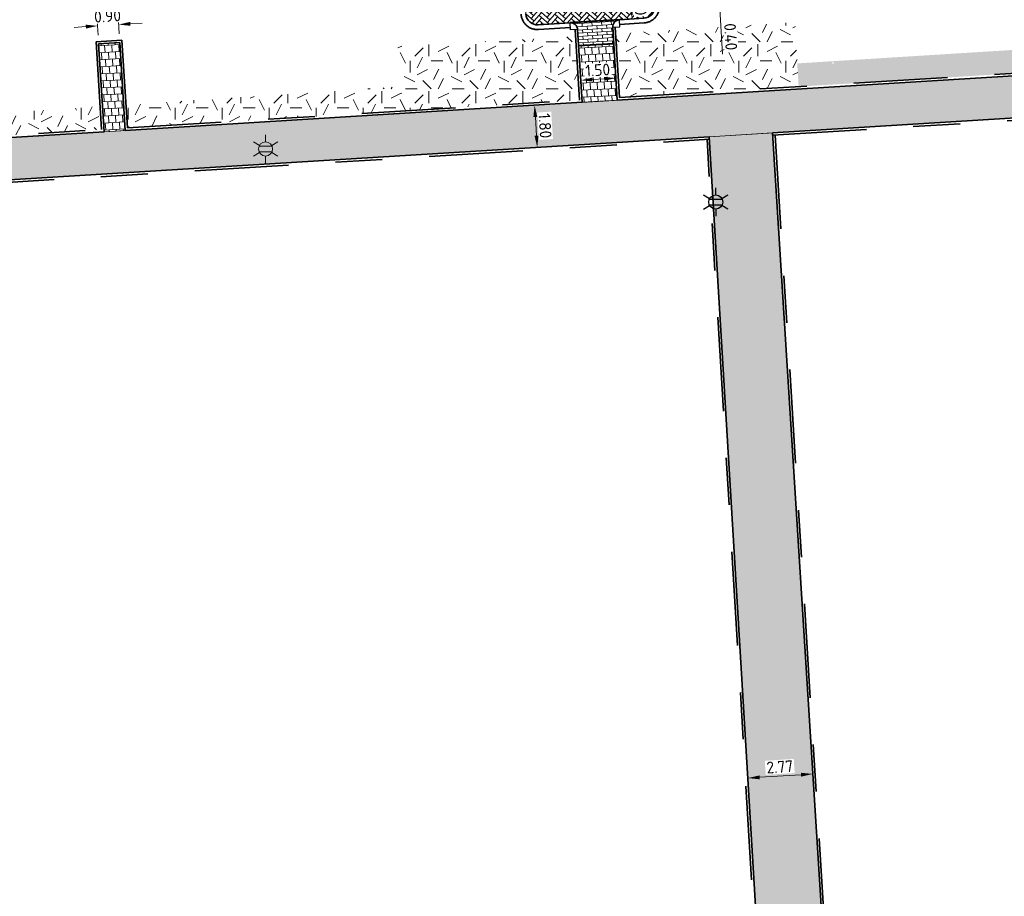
# Model space of a CAD drawing. Header units: metres. Extents: x 162305 to 163132, y 502542 to 502928.
# Tile 26 of 222: x 162444 to 162486, y 502672 to 502709. Entities that reach past the tile are written whole.
import ezdxf
from ezdxf.enums import TextEntityAlignment as Align

# ---------------------------------------------------------------- set-up
doc = ezdxf.new("R2010")
doc.units = ezdxf.units.M
doc.linetypes.add('VH-OPSLUITBAND-SO', pattern=[10, 4, -2, 2, -2])
doc.linetypes.add('VH-TROTTOIRBAND-SO', pattern=[15, 5, -2, 2, -2, 2, -2])
for name, color, linetype, lineweight, true_color in [('B-WE-OV-LICHTMAST-S-200', 190, 'Continuous', 18, 0x7f00ff), ('N-BH-VH-VERHARDING_TEGEL-Grijs', 253, 'Continuous', 13, 0x828282), ('N-WE-OV-LICHTMAST-S-200', 190, 'Continuous', 25, 0x7f00ff), ('N-WE-VH-KANTOPSLUITING_OPSLUITBAND_100X200-G', 150, 'VH-OPSLUITBAND-SO', 35, 0x007fff), ('N-WE-VH-KANTOPSLUITING_TROTTOIRBAND_180X200-G', 6, 'VH-TROTTOIRBAND-SO', 35, 0xff00ff), ('N-WE-VH-VERHARDING_BETONSTRAATSTEEN_DF_HALFSTEENS_EDELGRIJS-A', 254, 'Continuous', 13, 0xbebebe), ('N01-WE-VH-OPENVERHARDING_BETONSTRAATSTEEN-A', 32, 'Continuous', 18, 0xbd5e00)]:
    doc.layers.add(name, color=color, linetype=linetype, lineweight=lineweight, true_color=true_color)
for name, color, linetype, lineweight in [('N-BH-VH-MATERIAALGRENS-G', 7, 'Continuous', 40), ('N-WE-GR-GRAS-A-200', 62, 'Continuous', 18), ('N-WE-VH-KANTOPSLUITING_VOORKANTBAND-G', 50, 'Continuous', 35), ('N-WE-VH-OPENVERHARDING_BETONSTRAATSTEEN-A', 92, 'Continuous', 18), ('N-WE-VH-OPENVERHARDING_TEGEL-A', 92, 'Continuous', 18), ('NW-HOEKELEMENT PARKEERPLAATS', 2, 'Continuous', 30), ('X-XX-AL-M', 7, 'Continuous', 18)]:
    doc.layers.add(name, color=color, linetype=linetype, lineweight=lineweight)
doc.layers.add('X-XX-AL-HULPLIJN 01-G', color=1, linetype='Continuous', lineweight=18, true_color=0xff0000, plot=False)
doc.styles.add('NLCS-ISO', font='NLCS-ISO.ttf')
doc.styles.add('NLCS-ISO-M200-T25', font='NLCS-ISO.ttf', dxfattribs={"height": 0.5})
doc.dimstyles.new('NLCS-M200-T25-PIJL_L2_H2', dxfattribs={"dimscale": 0.2, "dimtxt": 2.5, "dimasz": 2.5, "dimexe": 2, "dimexo": 2, "dimgap": 0.7, "dimtad": 1, "dimzin": 0, "dimdsep": 46, "dimtxsty": 'NLCS-ISO-M200-T25', "dimcen": 0, "dimdle": 2, "dimclrd": 256, "dimclre": 256, "dimclrt": 256, "dimazin": 0, "dimtfac": 1, "dimtdec": 3, "dimtofl": 0, "dimtmove": 0, "dimatfit": 3, "dimfxl": 2, "dimfxlon": 1, "dimtfillclr": 256, "dimtolj": 1, "dimtzin": 0, "dimlwd": -1, "dimlwe": -1, "dimarcsym": 0})
pattern_1 = [(273.08552769, (0, 0), (0.165930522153, -0.291491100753), [0.3, -0.3]), (3.08552769, (0, 0), (-0.01614797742, 0.29956508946), [])]
pattern_2 = [(0, (0, 0), (2, 2), [0.5, -1.5]), (0, (1.1, 1.2), (2, 2), [0.5, -1.5]), (90, (0.2, 0.7), (-2, 2), [0.5, -1.5]), (90, (1, 1.4), (-2, 2), [0.5, -1.5]), (45, (0.4, 1.4), (0, 2), [0.5, -2.328427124]), (135, (1.1, 0), (-2, 0), [0.5, -2.328427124]), (26.5650512, (0.5, 0.6), (2, 8e-10), [0.5, -3.972135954]), (26.5650512, (1.4, 1.6), (2, 8e-10), [0.5, -3.972135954]), (63.43494882, (1.4, 0), (1e-10, 2), [0.5, -3.972135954]), (63.43494882, (0.5, 0.9), (1e-10, 2), [0.5, -3.972135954]), (63.43494882, (1.2, 0.4), (1e-10, 2), [0.5, -3.972135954]), (116.5650512, (0, 1.1), (-8e-10, 2), [0.5, -3.972135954]), (153.43494882, (0.4, 0.3), (-2, 1e-10), [0.5, -3.972135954])]

# ---------------------------------------------------------------- blocks, each defined once
blk = doc.blocks.new('*D264')
at = {"layer": 'Defpoints', "color": 0, "transparency": 16777216}
for p in [(162473.393, 502710.312), (162473.354, 502709.908), (162473.433, 502709.913)]:
    blk.add_point(p, dxfattribs=at)
at = {"layer": 'X-XX-AL-M', "transparency": 16777216}
for p, q in [((162473.298, 502710.807), (162473.267, 502711.306)), ((162473.329, 502710.308), (162472.93, 502710.283)), ((162473.354, 502709.908), (162472.955, 502709.883)), ((162473.386, 502709.409), (162473.506, 502707.483))]:
    blk.add_line(p, q, dxfattribs=at)
for points in [[(162473.381, 502710.812), (162473.215, 502710.801), (162473.329, 502710.308)], [(162473.469, 502709.415), (162473.303, 502709.404), (162473.354, 502709.908)]]:
    blk.add_solid(points, dxfattribs=at)
at = {"layer": 'X-XX-AL-M', "transparency": 16777216, "insert": (162473.851, 502708.221), "char_height": 0.5, "attachment_point": 5, "rotation": 273.5814, "style": 'NLCS-ISO-M200-T25', "bg_fill": 3, "box_fill_scale": 1.1, "bg_fill_color": 256, "bg_fill_true_color": 13158600, "bg_fill_transparency": 0}
blk.add_mtext('\\A1;0.40', dxfattribs=at)
blk = doc.blocks.new('*D184')
at = {"layer": 'Defpoints', "color": 0, "transparency": 16777216}
for p in [(162471.234, 502710.378), (162469.431, 502708.963)]:
    blk.add_point(p, dxfattribs=at)
at = {"layer": 'X-XX-AL-M', "transparency": 16777216}
for p, q in [((162469.973, 502710.299), (162469.174, 502710.249)), ((162469.605, 502709.775), (162469.623, 502709.476)), ((162469.655, 502708.977), (162470.054, 502709.002))]:
    blk.add_line(p, q, dxfattribs=at)
for points in [[(162469.688, 502709.78), (162469.522, 502709.77), (162469.573, 502710.274)], [(162469.707, 502709.482), (162469.54, 502709.471), (162469.655, 502708.977)]]:
    blk.add_solid(points, dxfattribs=at)
at = {"layer": 'X-XX-AL-M', "transparency": 16777216, "insert": (162470.003, 502709.65), "char_height": 0.5, "attachment_point": 5, "rotation": 273.5814, "style": 'NLCS-ISO-M200-T25', "bg_fill": 3, "box_fill_scale": 1.1, "bg_fill_color": 256, "bg_fill_true_color": 13158600, "bg_fill_transparency": 0}
blk.add_mtext('\\A1;1.30', dxfattribs=at)
at = {"layer": 'Defpoints', "color": 0, "transparency": 16777216}
blk.add_point((162469.655, 502708.977), dxfattribs=at)
blk = doc.blocks.new('*D185')
at = {"layer": 'X-XX-AL-M', "transparency": 16777216}
for p, q in [((162467.467, 502706.368), (162467.442, 502706.768)), ((162468.964, 502706.462), (162468.939, 502706.861)), ((162468.465, 502706.431), (162467.966, 502706.4))]:
    blk.add_line(p, q, dxfattribs=at)
for points in [[(162467.961, 502706.483), (162467.972, 502706.316), (162467.467, 502706.368)], [(162468.46, 502706.514), (162468.471, 502706.348), (162468.964, 502706.462)]]:
    blk.add_solid(points, dxfattribs=at)
at = {"layer": 'X-XX-AL-M', "transparency": 16777216, "insert": (162468.192, 502706.804), "char_height": 0.5, "attachment_point": 5, "rotation": 3.5814, "style": 'NLCS-ISO-M200-T25', "bg_fill": 3, "box_fill_scale": 1.1, "bg_fill_color": 256, "bg_fill_true_color": 13158600, "bg_fill_transparency": 0}
blk.add_mtext('\\A1;1.50', dxfattribs=at)
at = {"layer": 'Defpoints', "color": 0, "transparency": 16777216}
for p in [(162468.964, 502706.462), (162467.467, 502706.368), (162467.468, 502706.36)]:
    blk.add_point(p, dxfattribs=at)
blk = doc.blocks.new('*D186')
at = {"layer": 'Defpoints', "color": 0, "transparency": 16777216}
for p in [(162446.948, 502707.869), (162447.856, 502707.77)]:
    blk.add_point(p, dxfattribs=at)
at = {"layer": 'X-XX-AL-M', "transparency": 16777216}
for p, q in [((162446.922, 502708.286), (162446.872, 502709.084)), ((162447.82, 502708.342), (162447.77, 502709.14)), ((162446.398, 502708.654), (162445.899, 502708.622)), ((162448.294, 502708.772), (162448.793, 502708.804))]:
    blk.add_line(p, q, dxfattribs=at)
for points in [[(162446.393, 502708.737), (162446.403, 502708.571), (162446.897, 502708.685)], [(162448.289, 502708.856), (162448.3, 502708.689), (162447.795, 502708.741)]]:
    blk.add_solid(points, dxfattribs=at)
at = {"layer": 'X-XX-AL-M', "transparency": 16777216, "insert": (162447.322, 502709.102), "char_height": 0.5, "attachment_point": 5, "rotation": 3.5814, "style": 'NLCS-ISO-M200-T25', "bg_fill": 3, "box_fill_scale": 1.1, "bg_fill_color": 256, "bg_fill_true_color": 13158600, "bg_fill_transparency": 0}
blk.add_mtext('\\A1;0.90', dxfattribs=at)
at = {"layer": 'Defpoints', "color": 0, "transparency": 16777216}
blk.add_point((162447.795, 502708.741), dxfattribs=at)
blk = doc.blocks.new('*D195')
at = {"layer": 'X-XX-AL-M', "transparency": 16777216}
for p, q in [((162465.504, 502705.306), (162465.105, 502705.281)), ((162465.536, 502704.807), (162465.586, 502704.009)), ((162465.617, 502703.51), (162465.218, 502703.485))]:
    blk.add_line(p, q, dxfattribs=at)
for points in [[(162465.619, 502704.813), (162465.452, 502704.802), (162465.504, 502705.306)], [(162465.669, 502704.014), (162465.502, 502704.004), (162465.617, 502703.51)]]:
    blk.add_solid(points, dxfattribs=at)
at = {"layer": 'X-XX-AL-M', "transparency": 16777216, "insert": (162465.95, 502704.433), "char_height": 0.5, "attachment_point": 5, "rotation": 273.5814, "style": 'NLCS-ISO-M200-T25', "bg_fill": 3, "box_fill_scale": 1.1, "bg_fill_color": 256, "bg_fill_true_color": 13158600, "bg_fill_transparency": 0}
blk.add_mtext('\\A1;1.80', dxfattribs=at)
at = {"layer": 'Defpoints', "color": 0, "transparency": 16777216}
for p in [(162465.645, 502705.315), (162465.617, 502703.51), (162465.715, 502703.516)]:
    blk.add_point(p, dxfattribs=at)
blk = doc.blocks.new('*D156')
at = {"layer": 'Defpoints', "color": 0, "transparency": 16777216}
for p in [(162477.304, 502677.512), (162474.575, 502676.804), (162474.584, 502676.659)]:
    blk.add_point(p, dxfattribs=at)
at = {"layer": 'X-XX-AL-M', "transparency": 16777216}
for p, q in [((162477.329, 502677.113), (162477.372, 502676.436)), ((162476.848, 502676.803), (162475.083, 502676.691)), ((162474.584, 502676.659), (162474.609, 502676.26))]:
    blk.add_line(p, q, dxfattribs=at)
for points in [[(162475.078, 502676.774), (162475.088, 502676.607), (162474.584, 502676.659)], [(162476.843, 502676.886), (162476.853, 502676.72), (162477.347, 502676.835)]]:
    blk.add_solid(points, dxfattribs=at)
at = {"layer": 'X-XX-AL-M', "transparency": 16777216, "insert": (162475.941, 502677.136), "char_height": 0.5, "attachment_point": 5, "rotation": 3.6537, "style": 'NLCS-ISO-M200-T25', "bg_fill": 3, "box_fill_scale": 1.1, "bg_fill_color": 256, "bg_fill_true_color": 13158600, "bg_fill_transparency": 0}
blk.add_mtext('\\A1;2.77', dxfattribs=at)
blk = doc.blocks.new('B-SOV-LICHTMAST-SO')
for p, q in [((0, 1.5), (0, 3)), ((-1.3, 0.75), (-2.6, 1.5)), ((1.3, 0.75), (2.6, 1.5)), ((-1.3, -0.75), (-2.6, -1.5)), ((0, -1.5), (0, -3)), ((1.3, -0.75), (2.6, -1.5))]:
    blk.add_line(p, q)
at = {"flags": 128}
for points in [[(-1.38, 0.59), (1.38, 0.59)], [(-1.38, -0.59), (1.38, -0.59)]]:
    blk.add_lwpolyline(points, dxfattribs=at)
blk.add_circle((0, 0), 1.5)
at = {"style": 'NLCS-ISO'}
blk.add_attdef('TYPE', text='', height=1.8, dxfattribs=at).set_placement((0, 3), align=Align.BOTTOM_CENTER)
blk = doc.blocks.new('SOV-LICHTMAST-SO')
h = blk.add_hatch(color=256)
h.paths.add_polyline_path([(1.38, 0.59, 0.658505), (-1.38, 0.59)])
h.paths.add_polyline_path([(-1.38, -0.59, 0.658505), (1.38, -0.59)])
at = {"flags": 128}
for points in [[(0, 1.5), (0, 3)], [(-2.6, 1.5), (-1.3, 0.75)], [(-1.38, 0.59), (1.38, 0.59)], [(1.3, 0.75), (2.6, 1.5)], [(-2.6, -1.5), (-1.3, -0.75)], [(-1.38, -0.59), (1.38, -0.59)], [(0, -1.5), (0, -3)], [(2.6, -1.5), (1.3, -0.75)]]:
    blk.add_lwpolyline(points, dxfattribs=at)
blk.add_circle((0, 0), 1.5)
at = {"style": 'NLCS-ISO'}
blk.add_attdef('TYPE', text='', height=1.8, dxfattribs=at).set_placement((0, 3), align=Align.BOTTOM_CENTER)

msp = doc.modelspace()

# ---------------------------------------------------------------- hatches: boundary and pattern name
at = {"layer": 'N-WE-GR-GRAS-A-200'}
h = msp.add_hatch(dxfattribs=at)
h.set_pattern_fill('AGR-GRAS_02-SO', color=256, scale=0.2, style=0, pattern_type=2)
h.set_pattern_definition(pattern_2)
h.paths.add_polyline_path([(162421.517, 502819.726), (162435.034, 502820.576), (162435.169, 502820.432), (162435.343, 502820.275), (162435.553, 502820.121), (162435.897, 502819.944), (162436.228, 502819.841), (162436.649, 502819.789), (162442.014, 502820.095), (162442.181, 502820.21), (162442.325, 502817.953), (162445.008, 502818.123), (162446.244, 502817.251), (162443.192, 502817.061), (162443.511, 502811.925), (162442.505, 502811.858), (162442.17, 502817.226), (162424.634, 502816.13), (162424.643, 502815.982), (162424.967, 502810.771), (162422.081, 502810.59)])
edge = h.paths.add_edge_path(flags=16)
edge.add_ellipse((162362.043, 502852.57), major_axis=(-0.0024, 0.0374), ratio=0.999228, start_angle=0, end_angle=360, ccw=False)
edge = h.paths.add_edge_path(flags=16)
edge.add_ellipse((162362.585, 502843.074), major_axis=(-0.0024, 0.0374), ratio=0.999228, start_angle=0, end_angle=360, ccw=False)
edge = h.paths.add_edge_path(flags=16)
edge.add_ellipse((162361.375, 502862.47), major_axis=(-0.0024, 0.0374), ratio=0.999228, start_angle=0, end_angle=360, ccw=False)
h.paths.add_polyline_path([(162362.219, 502859.55), (162362.319, 502859.557), (162363.515, 502840.078), (162363.415, 502840.072), (162363.443, 502839.623), (162363.543, 502839.629), (162363.629, 502838.217), (162362.822, 502838.159), (162362.786, 502838.484), (162362.788, 502838.484), (162362.758, 502838.774), (162362.163, 502845.491), (162360.898, 502866.676), (162361.878, 502866.739), (162362.291, 502860.006), (162362.191, 502860)])
h.paths.add_polyline_path([(162370.36, 502859.13), (162370.182, 502861.923), (162370.463, 502861.92), (162370.486, 502861.402), (162370.779, 502861.415), (162370.814, 502860.896), (162371.337, 502860.935), (162371.387, 502859.961), (162371.777, 502859.979), (162371.78, 502859.223)])
edge = h.paths.add_edge_path(flags=16)
edge.add_ellipse((162389.544, 502924.307), major_axis=(-0.0024, 0.0375), ratio=0.999228, start_angle=0, end_angle=360, ccw=False)
edge = h.paths.add_edge_path(flags=16)
edge.add_ellipse((162379.964, 502923.711), major_axis=(-0.0024, 0.0375), ratio=0.999228, start_angle=0, end_angle=360, ccw=False)
h.paths.add_polyline_path([(162371.042, 502923.041), (162371.029, 502923.547), (162371.022, 502923.655), (162398.112, 502925.305), (162398.145, 502924.764)])
edge = h.paths.add_edge_path(flags=16)
edge.add_ellipse((162472.361, 502871.473), major_axis=(-0.0024, 0.0375), ratio=0.999228, start_angle=0, end_angle=360, ccw=False)
edge = h.paths.add_edge_path(flags=16)
edge.add_ellipse((162472.286, 502872.403), major_axis=(-0.0024, 0.0375), ratio=0.999228, start_angle=0, end_angle=360, ccw=False)
edge = h.paths.add_edge_path(flags=16)
edge.add_ellipse((162481.311, 502872.974), major_axis=(-0.0024, 0.0375), ratio=0.999228, start_angle=0, end_angle=360, ccw=False)
edge = h.paths.add_edge_path(flags=16)
edge.add_ellipse((162481.4, 502872.078), major_axis=(-0.0024, 0.0375), ratio=0.999228, start_angle=0, end_angle=360, ccw=False)
edge = h.paths.add_edge_path(flags=16)
edge.add_ellipse((162491.481, 502873.637), major_axis=(-0.0024, 0.0375), ratio=0.999228, start_angle=0, end_angle=360, ccw=False)
edge = h.paths.add_edge_path()
edge.add_line((162491.614, 502871.718), (162490.496, 502871.657))
edge.add_line((162490.496, 502871.657), (162490.491, 502871.77))
edge.add_line((162490.491, 502871.77), (162478.157, 502870.992))
edge.add_line((162478.157, 502870.992), (162470.974, 502870.605))
edge.add_line((162470.974, 502870.605), (162470.856, 502872.5))
edge.add_line((162470.856, 502872.5), (162485.627, 502873.415))
edge.add_line((162485.627, 502873.415), (162493.227, 502873.874))
edge.add_line((162493.227, 502873.874), (162492.846, 502880.392))
edge.add_line((162492.846, 502880.392), (162493.987, 502880.465))
edge.add_line((162493.987, 502880.465), (162494.519, 502871.874))
edge.add_line((162494.519, 502871.874), (162491.646, 502871.719))
edge.add_ellipse((162491.628, 502871.752), major_axis=(-0.0024, 0.0375), ratio=0.999228, start_angle=204.2611, end_angle=514.6215)
h.paths.add_polyline_path([(162503.076, 502855.443), (162503.175, 502855.449), (162503.182, 502855.349), (162507.723, 502855.63), (162508.325, 502845.898), (162508.826, 502845.929), (162509.922, 502845.996), (162508.48, 502869.305), (162502.561, 502868.939), (162502.362, 502868.295), (162502.373, 502866.891)])
h.paths.add_polyline_path([(162538.734, 502870.453), (162538.737, 502870.459), (162538.743, 502870.478), (162538.747, 502870.497), (162538.75, 502870.516), (162538.751, 502870.535), (162538.75, 502870.553), (162538.747, 502870.572), (162538.743, 502870.591), (162538.737, 502870.611), (162538.729, 502870.629), (162538.722, 502870.641), (162538.703, 502870.938), (162537.951, 502870.89), (162537.968, 502870.619), (162537.965, 502870.611), (162537.958, 502870.591), (162537.954, 502870.572), (162537.952, 502870.553), (162537.951, 502870.535), (162537.952, 502870.516), (162537.954, 502870.497), (162537.958, 502870.478), (162537.965, 502870.459), (162537.973, 502870.44), (162537.98, 502870.426), (162537.999, 502870.138), (162538.751, 502870.186)], flags=16)
edge = h.paths.add_edge_path(flags=16)
edge.add_ellipse((162531.906, 502869.982), major_axis=(-0.25, 0), ratio=1, start_angle=-146.5113, end_angle=206.759, ccw=False)
edge.add_line((162532.115, 502870.12), (162532.13, 502870.095))
edge = h.paths.add_edge_path(flags=16)
edge.add_ellipse((162511.919, 502869.277), major_axis=(-0.0024, 0.0375), ratio=0.999228, start_angle=0, end_angle=360, ccw=False)
edge = h.paths.add_edge_path(flags=16)
edge.add_ellipse((162522.497, 502868.462), major_axis=(-0.0024, 0.0375), ratio=0.999228, start_angle=0, end_angle=360, ccw=False)
edge = h.paths.add_edge_path(flags=16)
edge.add_ellipse((162522.447, 502869.89), major_axis=(-0.0024, 0.0375), ratio=0.999228, start_angle=0, end_angle=360, ccw=False)
edge = h.paths.add_edge_path(flags=16)
edge.add_ellipse((162532.379, 502869.057), major_axis=(-0.0024, 0.0375), ratio=0.999228, start_angle=0, end_angle=360, ccw=False)
edge = h.paths.add_edge_path()
edge.add_line((162511.902, 502867.747), (162510.21, 502867.645))
edge.add_line((162510.21, 502867.645), (162510.109, 502869.306))
edge.add_line((162510.109, 502869.306), (162538.74, 502871.078))
edge.add_line((162538.74, 502871.078), (162538.844, 502869.377))
edge.add_line((162538.844, 502869.377), (162511.943, 502867.75))
edge.add_ellipse((162511.92, 502867.78), major_axis=(-0.0024, 0.0375), ratio=0.999228, start_angle=212.8954, end_angle=506.7392)
edge = h.paths.add_edge_path(flags=16)
edge.add_ellipse((162554.017, 502704.407), major_axis=(-0.25, 0), ratio=1, start_angle=-19.7806, end_angle=333.4897, ccw=False)
edge.add_line((162553.781, 502704.492), (162553.793, 502704.519))
edge = h.paths.add_edge_path()
edge.add_ellipse((162551.443, 502714.761), major_axis=(-0.579, 0), ratio=1, start_angle=88.3276, end_angle=98.4248)
edge.add_line((162551.528, 502714.188), (162556.303, 502714.513))
edge.add_line((162556.303, 502714.513), (162556.577, 502710.125))
edge.add_line((162556.577, 502710.125), (162556.776, 502710.137))
edge.add_line((162556.776, 502710.137), (162556.846, 502709.236))
edge.add_line((162556.846, 502709.236), (162552.732, 502708.974))
edge.add_line((162552.732, 502708.974), (162552.986, 502704.982))
edge.add_line((162552.986, 502704.982), (162557.154, 502705.248))
edge.add_line((162557.154, 502705.248), (162557.171, 502705.029))
edge.add_line((162557.171, 502705.029), (162577.095, 502706.273))
edge.add_line((162577.095, 502706.273), (162577.219, 502706.826))
edge.add_line((162577.219, 502706.826), (162577.305, 502705.378))
edge.add_line((162577.305, 502705.378), (162549.792, 502703.693))
edge.add_line((162549.792, 502703.693), (162549.16, 502713.814))
edge.add_line((162549.16, 502713.814), (162549.362, 502713.826))
edge.add_line((162549.362, 502713.826), (162549.356, 502713.926))
edge.add_line((162549.356, 502713.926), (162550.264, 502713.982))
edge.add_ellipse((162550.22, 502714.681), major_axis=(-0.7, 0), ratio=1, start_angle=93.5531, end_angle=128.9932)
edge.add_line((162550.661, 502714.137), (162551.426, 502714.182))
edge = h.paths.add_edge_path(flags=16)
edge.add_ellipse((162508.182, 502708.963), major_axis=(-0.0024, 0.0375), ratio=0.999228, start_angle=0, end_angle=360, ccw=False)
edge = h.paths.add_edge_path(flags=16)
edge.add_ellipse((162498.418, 502708.139), major_axis=(-0.0024, 0.0375), ratio=0.999228, start_angle=0, end_angle=360, ccw=False)
edge = h.paths.add_edge_path(flags=16)
edge.add_ellipse((162487.929, 502707.676), major_axis=(-0.0024, 0.0375), ratio=0.999228, start_angle=0, end_angle=360, ccw=False)
edge = h.paths.add_edge_path(flags=16)
edge.add_ellipse((162478.214, 502707.105), major_axis=(-0.0024, 0.0375), ratio=0.999228, start_angle=0, end_angle=360, ccw=False)
h.paths.add_polyline_path([(162476.685, 502707.087), (162505.879, 502708.912), (162539.79, 502710.978), (162539.851, 502709.987), (162476.746, 502706.099)])
edge = h.paths.add_edge_path(flags=16)
edge.add_ellipse((162395.834, 502721.362), major_axis=(-0.0024, 0.0374), ratio=0.999228, start_angle=0, end_angle=360, ccw=False)
edge = h.paths.add_edge_path(flags=16)
edge.add_ellipse((162396.47, 502711.185), major_axis=(-0.0024, 0.0374), ratio=0.999228, start_angle=0, end_angle=360, ccw=False)
edge = h.paths.add_edge_path()
edge.add_line((162395.383, 502731.715), (162396.765, 502708.907))
edge.add_line((162396.765, 502708.907), (162397.036, 502704.3))
edge.add_line((162397.036, 502704.3), (162396.295, 502704.256))
edge.add_line((162396.295, 502704.256), (162395.798, 502704.697))
edge.add_line((162395.798, 502704.697), (162394.018, 502733.935))
edge.add_line((162394.018, 502733.935), (162394.9, 502734.934))
edge.add_line((162394.9, 502734.934), (162395.187, 502734.952))
edge.add_line((162395.187, 502734.952), (162395.379, 502731.782))
edge.add_ellipse((162395.364, 502731.747), major_axis=(-0.0024, 0.0374), ratio=0.999228, start_angle=333.5251, end_angle=566.1217)
edge = h.paths.add_edge_path(flags=16)
edge.add_ellipse((162599.331, 502707.364), major_axis=(-0.0024, 0.0375), ratio=0.999228, start_angle=0, end_angle=360, ccw=False)
edge = h.paths.add_edge_path(flags=16)
edge.add_ellipse((162589.565, 502706.823), major_axis=(-0.0024, 0.0375), ratio=0.999228, start_angle=0, end_angle=360, ccw=False)
edge = h.paths.add_edge_path()
edge.add_ellipse((162583.961, 502706.24), major_axis=(-0.25, 0), ratio=1, start_angle=93.4892, end_angle=273.4892)
edge.add_line((162583.945, 502706.489), (162583.943, 502706.535))
edge.add_line((162583.943, 502706.535), (162608.977, 502708.062))
edge.add_line((162608.977, 502708.062), (162609.022, 502707.322))
edge.add_line((162609.022, 502707.322), (162583.988, 502705.788))
edge.add_line((162583.988, 502705.788), (162583.976, 502705.99))
edge = h.paths.add_edge_path(flags=16)
edge.add_ellipse((162616.144, 502666.519), major_axis=(-0.0024, 0.0374), ratio=0.999228, start_angle=0, end_angle=360, ccw=False)
edge = h.paths.add_edge_path(flags=16)
edge.add_ellipse((162615.418, 502676.401), major_axis=(-0.0024, 0.0374), ratio=0.999228, start_angle=0, end_angle=360, ccw=False)
edge = h.paths.add_edge_path()
edge.add_ellipse((162615.429, 502664.807), major_axis=(-0.25, 0), ratio=1, start_angle=33.4892, end_angle=333.4892)
edge.add_line((162615.205, 502664.919), (162615.153, 502664.945))
edge.add_line((162615.153, 502664.945), (162613.958, 502684.042))
edge.add_line((162613.958, 502684.042), (162615.141, 502684.116))
edge.add_line((162615.141, 502684.116), (162615.159, 502683.799))
edge.add_line((162615.159, 502683.799), (162616.307, 502665.548))
edge.add_line((162616.307, 502665.548), (162616.303, 502665.534))
edge.add_line((162616.303, 502665.534), (162616.301, 502665.515))
edge.add_line((162616.301, 502665.515), (162616.3, 502665.496))
edge.add_line((162616.3, 502665.496), (162616.301, 502665.477))
edge.add_line((162616.301, 502665.477), (162616.303, 502665.458))
edge.add_line((162616.303, 502665.458), (162616.308, 502665.439))
edge.add_line((162616.308, 502665.439), (162616.314, 502665.42))
edge.add_line((162616.314, 502665.42), (162616.315, 502665.418))
edge.add_line((162616.315, 502665.418), (162616.722, 502658.942))
edge.add_line((162616.722, 502658.942), (162615.533, 502658.854))
edge.add_line((162615.533, 502658.854), (162615.172, 502664.637))
edge.add_line((162615.172, 502664.637), (162615.22, 502664.669))
h.paths.add_polyline_path([(162613.807, 502655.383), (162613.598, 502658.712), (162613.638, 502658.715), (162613.934, 502653.992), (162582.144, 502652.018), (162582.063, 502653.317)])
h.paths.add_polyline_path([(162630.424, 502647.556), (162630.699, 502642.626), (162628.4, 502642.494), (162627.777, 502642.458), (162627.786, 502642.278), (162603.433, 502640.765), (162603.114, 502645.897), (162602.077, 502645.841), (162602.105, 502645.392), (162602.141, 502645.394), (162602.467, 502640.049), (162633.855, 502641.963), (162634.145, 502641.982), (162633.881, 502644.367), (162633.717, 502645), (162633.378, 502645.727), (162632.876, 502646.364), (162632.286, 502646.854), (162631.624, 502647.211)])
edge = h.paths.add_edge_path(flags=16)
edge.add_ellipse((162567.845, 502652.2), major_axis=(-0.0024, 0.0375), ratio=0.999228, start_angle=0, end_angle=360, ccw=False)
edge = h.paths.add_edge_path()
edge.add_line((162548.046, 502650.768), (162548.03, 502651.015))
edge.add_line((162548.03, 502651.015), (162549.486, 502651.109))
edge.add_line((162549.486, 502651.109), (162549.486, 502650.517))
edge.add_line((162549.486, 502650.517), (162550.286, 502650.517))
edge.add_line((162550.286, 502650.517), (162550.286, 502651.16))
edge.add_line((162550.286, 502651.16), (162558.56, 502651.693))
edge.add_ellipse((162558.587, 502651.719), major_axis=(-0.0024, 0.0375), ratio=0.999228, start_angle=129.7834, end_angle=230.2968)
edge.add_line((162558.617, 502651.697), (162573.877, 502652.68))
edge.add_line((162573.877, 502652.68), (162573.944, 502651.609))
edge.add_line((162573.944, 502651.609), (162548.093, 502650.004))
edge.add_line((162548.093, 502650.004), (162548.05, 502650.705))
edge.add_ellipse((162548.028, 502650.735), major_axis=(-0.0024, 0.0375), ratio=0.999228, start_angle=211.6727, end_angle=328.1784)
edge = h.paths.add_edge_path(flags=16)
edge.add_ellipse((162430.665, 502659.865), major_axis=(-0.0024, 0.0375), ratio=0.999228, start_angle=0, end_angle=360, ccw=False)
edge = h.paths.add_edge_path(flags=16)
edge.add_ellipse((162420.419, 502659.642), major_axis=(-0.0024, 0.0375), ratio=0.999228, start_angle=0, end_angle=360, ccw=False)
edge = h.paths.add_edge_path(flags=16)
edge.add_ellipse((162411.256, 502659.155), major_axis=(-0.0024, 0.0375), ratio=0.999228, start_angle=0, end_angle=360, ccw=False)
h.paths.add_polyline_path([(162435.507, 502661.043), (162435.323, 502659.857), (162409.633, 502658.262), (162409.562, 502659.421), (162417.311, 502659.909), (162417.311, 502659.564), (162418.111, 502659.564), (162418.111, 502659.962)])
edge = h.paths.add_edge_path()
edge.add_arc((162406.536, 502665.135), 0.25, 314.1361, 386.759)
edge.add_line((162406.759, 502665.248), (162406.744, 502665.273))
edge.add_arc((162406.536, 502665.135), 0.25, 33.4892, 53.1521)
edge.add_line((162406.686, 502665.335), (162405.617, 502682.119))
edge.add_line((162405.617, 502682.119), (162404.587, 502699.361))
edge.add_line((162404.587, 502699.361), (162405.114, 502699.394))
edge.add_line((162405.114, 502699.394), (162407.566, 502659.298))
edge.add_line((162407.566, 502659.298), (162407.073, 502659.267))
edge.add_line((162407.073, 502659.267), (162407.068, 502659.343))
edge.add_line((162407.068, 502659.343), (162407.062, 502659.43))
edge.add_line((162407.062, 502659.43), (162406.71, 502664.956))
h.paths.add_polyline_path([(162384.175, 502626.989), (162385.046, 502626.592), (162372.825, 502599.014), (162371.335, 502595.495), (162370.722, 502593.495), (162370.394, 502591.743), (162370.27, 502590.819), (162370.22, 502589.04), (162370.38, 502587.03), (162370.565, 502585.909), (162371.415, 502583.295), (162372.193, 502581.707), (162370.908, 502584.33), (162369.966, 502586.806), (162369.747, 502588.04), (162369.616, 502589.543), (162369.609, 502591.028), (162369.765, 502592.585), (162370.157, 502594.429), (162370.745, 502596.215), (162373.739, 502603.155), (162382.073, 502622.389), (162383.982, 502627.016)])
h.paths.add_polyline_path([(162633.546, 502600.513), (162633.828, 502595.971), (162634.923, 502596.039), (162635.361, 502596.088), (162635.807, 502596.254), (162636.127, 502596.481), (162636.395, 502596.782), (162636.609, 502597.185), (162636.68, 502597.521), (162636.692, 502597.852), (162636.458, 502601.632), (162636.458, 502601.69), (162604.902, 502599.753), (162604.852, 502599.75), (162605.149, 502595.651), (162605.325, 502595.091), (162605.529, 502594.771), (162606.031, 502594.327), (162606.489, 502594.101), (162606.98, 502594.014), (162607.398, 502594.03), (162607.379, 502594.329), (162607.479, 502594.335), (162607.197, 502598.877)])
h = msp.add_hatch(dxfattribs=at)
h.set_pattern_fill('AGR-GRAS_02-SO', color=256, scale=0.2, style=0, pattern_type=2)
h.set_pattern_definition(pattern_2)
h.paths.add_polyline_path([(162470.846, 502708.472), (162470.957, 502708.479), (162470.999, 502708.446), (162470.962, 502708.479), (162471.489, 502708.512), (162476.069, 502708.8), (162476.596, 502708.835), (162476.685, 502707.087), (162476.746, 502706.099), (162469.116, 502705.629), (162468.951, 502708.301), (162469.001, 502708.357), (162469.047, 502708.36, 0.316194), (162469.262, 502708.374), (162470.538, 502708.453), (162470.575, 502708.42), (162470.608, 502708.457), (162470.724, 502708.464, 0.084214), (162470.786, 502708.458, 0.083447)])
h = msp.add_hatch(dxfattribs=at)
h.set_pattern_fill('AGR-GRAS_02-SO', color=256, scale=0.2, style=0, pattern_type=2)
h.set_pattern_definition(pattern_2)
h.paths.add_polyline_path([(162467.131, 502708.236, 0.18265), (162467.255, 502708.189), (162467.419, 502705.525), (162459.848, 502705.058), (162459.784, 502706.092), (162459.682, 502707.819), (162464.797, 502708.096), (162465.447, 502708.136, 0.269778), (162465.635, 502708.148), (162467.125, 502708.241), (162467.057, 502708.151)])
h = msp.add_hatch(dxfattribs=at)
h.set_pattern_fill('AGR-GRAS_02-SO', color=256, scale=0.2, style=0, pattern_type=2)
h.set_pattern_definition(pattern_2)
edge = h.paths.add_edge_path()
edge.add_line((162448.129, 502704.973), (162448.107, 502705.328))
edge.add_line((162448.107, 502705.328), (162459.784, 502706.092))
edge.add_line((162459.784, 502706.092), (162459.848, 502705.058))
edge.add_line((162459.848, 502705.058), (162448.168, 502704.338))
edge.add_line((162448.168, 502704.338), (162448.132, 502704.921))
edge.add_ellipse((162448.103, 502704.945), major_axis=(-0.0024, 0.0375), ratio=0.999228, start_angle=226.5429, end_angle=313.2188)
edge = h.paths.add_edge_path(flags=16)
edge.add_ellipse((162458.15, 502705.881), major_axis=(-0.0024, 0.0375), ratio=0.999228, start_angle=0, end_angle=360)
h = msp.add_hatch(dxfattribs=at)
h.set_pattern_fill('AGR-GRAS_02-SO', color=256, scale=0.2, style=0, pattern_type=2)
h.set_pattern_definition(pattern_2)
h.paths.add_polyline_path([(162447.009, 502705.256), (162447.07, 502704.271), (162438.388, 502703.736), (162438.33, 502704.688)], flags=0)
at = {"layer": 'N-WE-VH-OPENVERHARDING_BETONSTRAATSTEEN-A', "true_color": 0x333333}
h = msp.add_hatch(dxfattribs=at)
h.set_pattern_fill('AVH-BSS_DIKFORMAAT_HALFST', color=250, scale=2, angle=273.5529, pattern_type=2)
h.set_pattern_definition([(273.55287896, (0, 0), (0.23225760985, -0.40037657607), [0.138, -0.138]), (3.552878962, (0, 0), (-0.00855181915, 0.137734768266), [])])
edge = h.paths.add_edge_path()
edge.add_arc((162467.035, 502708.514), 0.3, 3.5529, 93.5529)
edge.add_line((162467.016, 502708.813), (162469.112, 502708.944))
edge.add_arc((162469.131, 502708.644), 0.3, 93.5529, 183.5529)
edge.add_line((162468.831, 502708.625), (162468.874, 502707.927))
edge.add_line((162468.874, 502707.927), (162467.377, 502707.834))
edge.add_line((162467.377, 502707.834), (162467.334, 502708.533))
at = {"layer": 'N-WE-VH-OPENVERHARDING_TEGEL-A', "true_color": 0x333333}
h = msp.add_hatch(dxfattribs=at)
h.set_pattern_fill('AVH-TEGEL_300X300_HALFST', color=250, angle=3.0361, pattern_type=2)
h.set_pattern_definition([(3.03605687, (0, 0), (0.29163426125, 0.165678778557), [0.3, -0.3]), (93.03605687, (0, 0), (-0.29957892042, -0.01588931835), [])])
h.paths.add_polyline_path([(162547.285, 502708.542), (162543.154, 502708.287), (162541.059, 502708.158), (162396.033, 502699.223), (162395.921, 502701.019), (162547.173, 502710.338)])
h = msp.add_hatch(dxfattribs=at)
h.set_pattern_fill('AVH-TEGEL_300X300_HALFST', color=250, angle=273.0855, pattern_type=2)
h.set_pattern_definition(pattern_1)
h.paths.add_polyline_path([(162447.843, 502707.976), (162448.074, 502704.233), (162447.176, 502704.177), (162446.945, 502707.919)])
h = msp.add_hatch(dxfattribs=at)
h.set_pattern_fill('AVH-TEGEL_300X300_HALFST', color=250, angle=273.0855, pattern_type=2)
h.set_pattern_definition(pattern_1)
h.paths.add_polyline_path([(162469.022, 502705.523), (162467.525, 502705.431), (162467.377, 502707.834), (162468.874, 502707.927)])
h = msp.add_hatch(dxfattribs=at)
h.set_pattern_fill('AVH-TEGEL_300X300_HALFST', color=250, angle=273.0855, pattern_type=2)
h.set_pattern_definition(pattern_1)
h.paths.add_polyline_path([(162472.939, 502703.961), (162475.633, 502704.13), (162478.248, 502662.463), (162475.449, 502662.294)])
at = {"layer": 'N01-WE-VH-OPENVERHARDING_BETONSTRAATSTEEN-A'}
h = msp.add_hatch(dxfattribs=at)
h.set_pattern_fill('AVH-BSS_LINGEFORMAAT_KEPER', color=256, scale=2, angle=3.5408, pattern_type=2)
h.set_pattern_definition([(48.5408, (162379.96123, 502825.00982), (-0.01397452, 0.22584223), [0.64, -0.32]), (138.5408, (162380.06716, 502825.12972), (0.01397452, -0.22584223), [0.64, -0.32])])
edge = h.paths.add_edge_path()
edge.add_line((162463.628, 502733.295), (162469.124, 502733.64))
edge.add_line((162469.124, 502733.64), (162470.617, 502709.538))
edge.add_arc((162470.118, 502709.507), 0.5, -86.4389, 3.5451, ccw=False)
edge.add_line((162470.149, 502709.008), (162465.658, 502708.729))
edge.add_arc((162465.627, 502709.228), 0.5, 183.5531, 273.5531, ccw=False)
edge.add_line((162465.128, 502709.197), (162463.628, 502733.295))

# ---------------------------------------------------------------- linework, layer by layer
at = {"layer": 'N-BH-VH-MATERIAALGRENS-G'}
for p, q in [((162469.112, 502708.944), (162467.016, 502708.813)), ((162468.874, 502707.927), (162467.377, 502707.834))]:
    msp.add_line(p, q, dxfattribs=at)
at = {"layer": 'N-BH-VH-VERHARDING_TEGEL-Grijs'}
msp.add_line((162475.633, 502704.127), (162472.939, 502703.961), dxfattribs=at)
at = {"layer": 'N-BH-VH-VERHARDING_TEGEL-Grijs', "flags": 128}
for points in [[(162547.285, 502708.542), (162543.154, 502708.287), (162541.059, 502708.158), (162396.033, 502699.223), (162395.921, 502701.019), (162547.173, 502710.338), (162547.285, 502708.542)], [(162447.843, 502707.976), (162448.074, 502704.233), (162447.176, 502704.177), (162446.945, 502707.919), (162447.843, 502707.976)], [(162469.022, 502705.523), (162467.525, 502705.431), (162467.377, 502707.834), (162468.874, 502707.927), (162469.022, 502705.523)]]:
    msp.add_lwpolyline(points, dxfattribs=at)
at = {"layer": 'N-WE-VH-KANTOPSLUITING_OPSLUITBAND_100X200-G'}
for p, q in [((162468.931, 502708.632), (162469.116, 502705.629)), ((162467.234, 502708.526), (162467.419, 502705.525)), ((162475.639, 502704.027), (162501.765, 502705.637)), ((162441.055, 502701.896), (162472.945, 502703.861))]:
    msp.add_line(p, q, dxfattribs=at)
for points in [[(162469.116, 502705.629), (162547.067, 502710.432), (162546.864, 502713.671)], [(162395.96, 502702.066), (162396.017, 502701.125), (162402.864, 502701.547), (162402.638, 502705.21), (162403.736, 502705.28), (162403.962, 502701.615), (162421.917, 502702.721), (162421.689, 502706.419), (162422.787, 502706.488), (162423.015, 502702.789), (162437.29, 502703.668), (162437.061, 502707.393), (162438.159, 502707.462), (162438.388, 502703.736), (162447.07, 502704.271), (162446.839, 502708.013), (162447.937, 502708.082), (162448.168, 502704.338), (162467.419, 502705.525)], [(162475.739, 502704.033), (162478.344, 502662.529), (162504.301, 502664.14), (162501.765, 502705.632)], [(162441.155, 502701.903), (162443.652, 502660.374), (162475.346, 502662.342), (162472.845, 502703.855)]]:
    msp.add_lwpolyline(points, dxfattribs=at)
at = {"layer": 'N-WE-VH-KANTOPSLUITING_TROTTOIRBAND_180X200-G'}
for points in [[(162469.124, 502708.744), (162470.162, 502708.808, 0.414214), (162470.817, 502709.55)], [(162464.928, 502709.185, 0.414214), (162465.67, 502708.529), (162467.028, 502708.614)]]:
    msp.add_lwpolyline(points, format="xyb", dxfattribs=at)
at = {"layer": 'N-WE-VH-KANTOPSLUITING_VOORKANTBAND-G'}
for points in [[(162468.831, 502708.625), (162469.022, 502705.523), (162547.173, 502710.338), (162546.964, 502713.677)], [(162438.295, 502703.63), (162447.176, 502704.177), (162446.945, 502707.919), (162447.843, 502707.976), (162448.074, 502704.233), (162467.525, 502705.431), (162467.334, 502708.533)]]:
    msp.add_lwpolyline(points, dxfattribs=at)
for points in [[(162468.831, 502708.625, -0.414214), (162469.112, 502708.944), (162470.149, 502709.008, 0.414214), (162470.617, 502709.538)], [(162465.128, 502709.197, 0.414214), (162465.658, 502708.729), (162467.016, 502708.813, -0.414214), (162467.334, 502708.533)]]:
    msp.add_lwpolyline(points, format="xyb", dxfattribs=at)
for points in [[(162478.251, 502662.423), (162475.633, 502704.127), (162501.858, 502705.743), (162504.407, 502664.047)], [(162475.451, 502662.249), (162472.939, 502703.961), (162441.049, 502701.996), (162443.559, 502660.268)]]:
    msp.add_lwpolyline(points, close=True, dxfattribs=at)
at = {"layer": 'N-WE-VH-VERHARDING_BETONSTRAATSTEEN_DF_HALFSTEENS_EDELGRIJS-A', "flags": 128}
msp.add_lwpolyline([(162467.334, 502708.533, 0.414214), (162467.016, 502708.813), (162467.016, 502708.813), (162469.112, 502708.944), (162469.112, 502708.944, 0.414214), (162468.831, 502708.625), (162468.831, 502708.625), (162468.874, 502707.927), (162467.377, 502707.834), (162467.334, 502708.533)], format="xyb", dxfattribs=at)
at = {"layer": 'NW-HOEKELEMENT PARKEERPLAATS', "flags": 128}
for points in [[(162467.334, 502708.533), (162467.035, 502708.514), (162467.016, 502708.813)], [(162468.831, 502708.625), (162469.131, 502708.644), (162469.112, 502708.944)]]:
    msp.add_lwpolyline(points, dxfattribs=at)
at = {"layer": 'X-XX-AL-HULPLIJN 01-G', "flags": 128}
msp.add_lwpolyline([(162463.628, 502733.295), (162469.124, 502733.64), (162470.617, 502709.538, -0.414132), (162470.149, 502709.008), (162465.658, 502708.729, -0.414214), (162465.128, 502709.197)], format="xyb", close=True, dxfattribs=at)
msp.add_lwpolyline([(162472.939, 502703.961), (162475.633, 502704.13), (162478.248, 502662.463), (162475.449, 502662.294)], close=True, dxfattribs=at)

# ---------------------------------------------------------------- block references
at = {"layer": 'B-WE-OV-LICHTMAST-S-200', "xscale": 0.2, "yscale": 0.2}
for p in [(162454.051, 502703.445), (162473.215, 502701.186)]:
    msp.add_blockref('B-SOV-LICHTMAST-SO', p, dxfattribs=at)
at = {"layer": 'N-WE-OV-LICHTMAST-S-200', "xscale": 0.2, "yscale": 0.2, "zscale": 0.51972000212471}
msp.add_blockref('SOV-LICHTMAST-SO', (162473.215, 502701.186), dxfattribs=at)

# ---------------------------------------------------------------- next in the draw order: dimensions: what is measured, and where the dimension line sits
at = {"layer": 'X-XX-AL-M'}
for base, p1, p2, angle, picture, middle in [((162473.354, 502709.908), (162473.393, 502710.312), (162473.433, 502709.913), 273.5814, '*D264', (162473.462, 502708.197)), ((162447.795, 502708.741), (162446.948, 502707.869), (162447.856, 502707.77), 3.5814, '*D186', (162447.346, 502708.713))]:
    dim = msp.add_linear_dim(base=base, p1=p1, p2=p2, angle=angle, dimstyle='NLCS-M200-T25-PIJL_L2_H2', override={"dimtfill": 1}, dxfattribs=at)
    dim.commit()
    dim.dimension.update_dxf_attribs({"geometry": picture, "text_midpoint": middle, "dimtype": 160})
for base, p1, p2, angle, picture, middle in [((162469.655, 502708.977), (162471.234, 502710.378), (162469.431, 502708.963), 93.5814, '*D184', (162470.003, 502709.65)), ((162467.467, 502706.368), (162468.964, 502706.462), (162467.468, 502706.36), 3.5814, '*D185', (162468.192, 502706.804)), ((162465.617, 502703.51), (162465.645, 502705.315), (162465.715, 502703.516), 93.5814, '*D195', (162465.95, 502704.433)), ((162474.584, 502676.659), (162477.304, 502677.512), (162474.575, 502676.804), 3.6537, '*D156', (162475.941, 502677.136))]:
    dim = msp.add_linear_dim(base=base, p1=p1, p2=p2, angle=angle, dimstyle='NLCS-M200-T25-PIJL_L2_H2', override={"dimtfill": 1}, dxfattribs=at)
    dim.commit()
    dim.dimension.update_dxf_attribs({"geometry": picture, "text_midpoint": middle})

doc.saveas('drawing.dxf')
